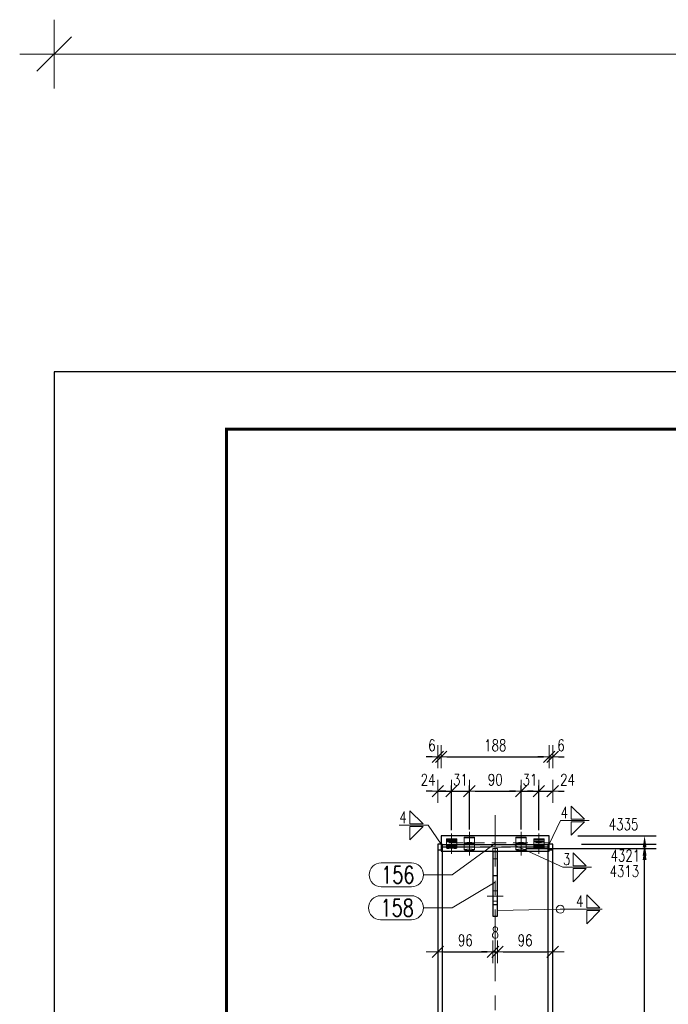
# Model space of a CAD drawing. Header units: millimetres. Extents: x -150 to 456, y 13545 to 14040.
# Tile 4 of 15: x -150 to -37, y 13855 to 14026. Entities that reach past the tile are written whole.
import ezdxf

# ---------------------------------------------------------------- set-up
doc = ezdxf.new("R2010")
doc.units = ezdxf.units.MM
doc.header["$LTSCALE"] = 10
doc.linetypes.add('HIDDEN', pattern=[0.375, 0.25, -0.125])
doc.linetypes.add('MITTE', pattern=[2, 1.25, -0.25, 0.25, -0.25])
doc.layers.get('Defpoints').update_dxf_attribs({"color": 1})
doc.layers.add('_FORMATKA', color=8, linetype='Continuous', plot=False)
for name, color, linetype, lineweight in [('_RAMKA', 7, 'Continuous', 35), ('PS_DIM', 4, 'Continuous', 13), ('PS_Hidden', 2, 'HIDDEN', 9), ('PS_Mid', 5, 'MITTE', 15), ('PS_Pos', 1, 'Continuous', 15), ('PS_Shape', 161, 'Continuous', 30), ('PS_SOLID', 7, 'Continuous', 30), ('PS_Weld', 1, 'Continuous', 9)]:
    doc.layers.add(name, color=color, linetype=linetype, lineweight=lineweight)
doc.styles.add('simplex', font='simplex.shx', dxfattribs={"width": 0.75})
doc.dimstyles.new('1_10_GŁ_DS1-LS10', dxfattribs={"dimtxt": 2, "dimasz": 2, "dimexe": 2, "dimexo": 5, "dimgap": 1, "dimtad": 1, "dimjust": 4, "dimdec": 0, "dimlfac": 10, "dimtxsty": 'simplex', "dimblk1": 'NONE', "dimsah": 1, "dimcen": 2, "dimclrd": 256, "dimclre": 256, "dimclrt": 3, "dimadec": 1, "dimazin": 0, "dimtfac": 1, "dimtdec": 0, "dimtmove": 2, "dimatfit": 3, "dimfxl": 1, "dimarcsym": 0})
doc.dimstyles.new('1_10_PRZ', dxfattribs={"dimtxt": 2, "dimasz": 1, "dimexe": 2, "dimexo": 5, "dimgap": 1, "dimtad": 1, "dimdec": 0, "dimlfac": 10, "dimtxsty": 'simplex', "dimblk": 'dimznak', "dimcen": 2, "dimse1": 1, "dimse2": 1, "dimclrt": 3, "dimadec": 1, "dimazin": 0, "dimtfac": 1, "dimtdec": 0, "dimtix": 1, "dimtmove": 2, "dimatfit": 3, "dimldrblk": 'dim-grot', "dimfxl": 1, "dimarcsym": 0})
doc.dimstyles.new('1_10_SC', dxfattribs={"dimtxt": 2, "dimasz": 1, "dimexe": 1, "dimexo": 1, "dimgap": 1, "dimtad": 1, "dimdec": 0, "dimlfac": 10, "dimtxsty": 'simplex', "dimblk": 'dimznak', "dimcen": 2, "dimclrd": 256, "dimclre": 256, "dimclrt": 3, "dimadec": 1, "dimazin": 0, "dimtfac": 1, "dimtdec": 0, "dimtix": 1, "dimtmove": 2, "dimatfit": 3, "dimldrblk": 'dim-grot', "dimfxl": 1, "dimarcsym": 0})

# ---------------------------------------------------------------- blocks, each defined once
blk = doc.blocks.new('*D28')
at = {"layer": 'Defpoints', "color": 0, "transparency": 16777216}
for p in [(-66.96, 13881.68), (-41.36, 13881.68), (-57.36, 13640.93)]:
    blk.add_point(p, dxfattribs=at)
at = {"layer": 'PS_DIM', "lineweight": -2, "transparency": 16777216}
for p, q in [((-61.96, 13881.68), (-39.36, 13881.68)), ((-41.36, 13640.93), (-41.36, 13879.68)), ((-52.36, 13640.93), (-39.36, 13640.93))]:
    blk.add_line(p, q, dxfattribs=at)
at = {"layer": 'PS_DIM', "transparency": 16777216}
blk.add_solid([(-41.69, 13879.68), (-41.02, 13879.68), (-41.36, 13881.68)], dxfattribs=at)
at = {"layer": 'PS_DIM', "color": 3, "transparency": 16777216, "insert": (-44.88, 13877.71), "char_height": 2, "attachment_point": 5, "rotation": 0.0573, "style": 'simplex'}
blk.add_mtext('4313', dxfattribs=at)
blk = doc.blocks.new('_None')
blk = doc.blocks.new('*D29')
at = {"layer": 'Defpoints', "color": 0, "transparency": 16777216}
for p in [(-57.36, 13882.45), (-41.36, 13882.45), (-57.36, 13640.93)]:
    blk.add_point(p, dxfattribs=at)
at = {"layer": 'PS_DIM', "lineweight": -2, "transparency": 16777216}
for p, q in [((-52.36, 13882.45), (-39.36, 13882.45)), ((-41.36, 13640.93), (-41.36, 13880.45)), ((-52.36, 13640.93), (-39.36, 13640.93))]:
    blk.add_line(p, q, dxfattribs=at)
at = {"layer": 'PS_DIM', "transparency": 16777216}
blk.add_solid([(-41.69, 13880.45), (-41.02, 13880.45), (-41.36, 13882.45)], dxfattribs=at)
at = {"layer": 'PS_DIM', "color": 3, "transparency": 16777216, "insert": (-44.7, 13880.43), "char_height": 2, "attachment_point": 5, "rotation": 0.0573, "style": 'simplex'}
blk.add_mtext('4321', dxfattribs=at)
blk = doc.blocks.new('*D30')
at = {"layer": 'Defpoints', "color": 0, "transparency": 16777216}
for p in [(-57.96, 13883.86), (-41.36, 13883.86), (-57.36, 13640.93)]:
    blk.add_point(p, dxfattribs=at)
at = {"layer": 'PS_DIM', "lineweight": -2, "transparency": 16777216}
for p, q in [((-52.96, 13883.86), (-39.36, 13883.86)), ((-41.36, 13640.93), (-41.36, 13881.86)), ((-52.36, 13640.93), (-39.36, 13640.93))]:
    blk.add_line(p, q, dxfattribs=at)
at = {"layer": 'PS_DIM', "transparency": 16777216}
blk.add_solid([(-41.69, 13881.86), (-41.02, 13881.86), (-41.36, 13883.86)], dxfattribs=at)
at = {"layer": 'PS_DIM', "color": 3, "transparency": 16777216, "insert": (-45.02, 13885.88), "char_height": 2, "attachment_point": 5, "rotation": 0.0573, "style": 'simplex'}
blk.add_mtext('4335', dxfattribs=at)
blk = doc.blocks.new('dimznak')
at = {"color": 0}
for points in [[(0, 2), (0, -2)], [(-2, 0), (2, 0)]]:
    blk.add_lwpolyline(points, dxfattribs=at)
at = {"color": 2}
blk.add_lwpolyline([(1, 1), (-1, -1)], dxfattribs=at)
blk = doc.blocks.new('*D31')
at = {"layer": 'Defpoints', "color": 0, "transparency": 16777216}
for p in [(-67.76, 13869.89), (-77.36, 13866.55), (-67.76, 13863.67)]:
    blk.add_point(p, dxfattribs=at)
at = {"layer": 'PS_DIM', "color": 0, "lineweight": -2, "transparency": 16777216}
blk.add_line((-76.36, 13863.67), (-68.76, 13863.67), dxfattribs=at)
at = {"layer": 'PS_DIM', "color": 0, "lineweight": -2, "transparency": 16777216, "rotation": 180}
blk.add_blockref('dimznak', (-77.36, 13863.67), dxfattribs=at)
at = {"layer": 'PS_DIM', "color": 0, "lineweight": -2, "transparency": 16777216}
blk.add_blockref('dimznak', (-67.76, 13863.67), dxfattribs=at)
at = {"layer": 'PS_DIM', "color": 3, "transparency": 16777216, "insert": (-72.56, 13865.67), "char_height": 2, "attachment_point": 5, "style": 'simplex'}
blk.add_mtext('96', dxfattribs=at)
blk = doc.blocks.new('dim-grot')
blk.add_hatch(color=256).paths.add_polyline_path([(0, 0), (-2, 0.5), (-2, -0.5)])
blk.add_lwpolyline([(0, 0), (-2, 0.5), (-2, -0.5), (0, 0)])
blk = doc.blocks.new('*D32')
at = {"layer": 'Defpoints', "color": 0, "transparency": 16777216}
for p in [(-67.76, 13869.89), (-66.96, 13869.89), (-66.96, 13863.67)]:
    blk.add_point(p, dxfattribs=at)
at = {"layer": 'PS_DIM', "color": 0, "lineweight": -2, "transparency": 16777216}
for p, q in [((-68.76, 13863.67), (-69.76, 13863.67)), ((-67.76, 13863.67), (-66.96, 13863.67)), ((-65.96, 13863.67), (-64.96, 13863.67))]:
    blk.add_line(p, q, dxfattribs=at)
blk.add_blockref('dimznak', (-67.76, 13863.67), dxfattribs=at)
at = {"layer": 'PS_DIM', "color": 0, "lineweight": -2, "transparency": 16777216, "rotation": 180}
blk.add_blockref('dimznak', (-66.96, 13863.67), dxfattribs=at)
at = {"layer": 'PS_DIM', "color": 3, "transparency": 16777216, "insert": (-67.36, 13867.02), "char_height": 2, "attachment_point": 5, "style": 'simplex'}
blk.add_mtext('8', dxfattribs=at)
blk = doc.blocks.new('*D33')
at = {"layer": 'Defpoints', "color": 0, "transparency": 16777216}
for p in [(-66.96, 13869.89), (-57.36, 13864.84), (-57.36, 13863.67)]:
    blk.add_point(p, dxfattribs=at)
at = {"layer": 'PS_DIM', "color": 0, "lineweight": -2, "transparency": 16777216}
blk.add_line((-65.96, 13863.67), (-58.36, 13863.67), dxfattribs=at)
at = {"layer": 'PS_DIM', "color": 0, "lineweight": -2, "transparency": 16777216, "rotation": 180}
blk.add_blockref('dimznak', (-66.96, 13863.67), dxfattribs=at)
at = {"layer": 'PS_DIM', "color": 0, "lineweight": -2, "transparency": 16777216}
blk.add_blockref('dimznak', (-57.36, 13863.67), dxfattribs=at)
at = {"layer": 'PS_DIM', "color": 3, "transparency": 16777216, "insert": (-62.16, 13865.67), "char_height": 2, "attachment_point": 5, "style": 'simplex'}
blk.add_mtext('96', dxfattribs=at)
blk = doc.blocks.new('*D54')
at = {"layer": 'Defpoints', "color": 0, "transparency": 16777216}
for p in [(-74.96, 13891.65), (-74.96, 13883.86), (-77.36, 13882.45)]:
    blk.add_point(p, dxfattribs=at)
at = {"layer": 'PS_DIM', "color": 0, "lineweight": -2, "transparency": 16777216}
for p, q in [((-78.36, 13891.65), (-79.36, 13891.65)), ((-77.36, 13891.65), (-74.96, 13891.65)), ((-73.96, 13891.65), (-72.96, 13891.65))]:
    blk.add_line(p, q, dxfattribs=at)
blk.add_blockref('dimznak', (-77.36, 13891.65), dxfattribs=at)
at = {"layer": 'PS_DIM', "color": 0, "lineweight": -2, "transparency": 16777216, "rotation": 180}
blk.add_blockref('dimznak', (-74.96, 13891.65), dxfattribs=at)
at = {"layer": 'PS_DIM', "color": 3, "transparency": 16777216, "insert": (-79.04, 13893.65), "char_height": 2, "attachment_point": 5, "style": 'simplex'}
blk.add_mtext('24', dxfattribs=at)
blk = doc.blocks.new('*D55')
at = {"layer": 'Defpoints', "color": 0, "transparency": 16777216}
for p in [(-71.86, 13891.65), (-74.96, 13883.86), (-71.86, 13883.96)]:
    blk.add_point(p, dxfattribs=at)
at = {"layer": 'PS_DIM', "lineweight": -2, "transparency": 16777216}
for p, q in [((-74.96, 13884.86), (-74.96, 13892.65)), ((-71.86, 13884.96), (-71.86, 13892.65)), ((-75.96, 13891.65), (-76.96, 13891.65)), ((-74.96, 13891.65), (-71.86, 13891.65)), ((-70.86, 13891.65), (-69.86, 13891.65))]:
    blk.add_line(p, q, dxfattribs=at)
blk.add_blockref('dimznak', (-74.96, 13891.65), dxfattribs=at)
at = {"layer": 'PS_DIM', "lineweight": -2, "transparency": 16777216, "rotation": 180}
blk.add_blockref('dimznak', (-71.86, 13891.65), dxfattribs=at)
at = {"layer": 'PS_DIM', "color": 3, "transparency": 16777216, "insert": (-73.41, 13893.65), "char_height": 2, "attachment_point": 5, "style": 'simplex'}
blk.add_mtext('31', dxfattribs=at)
blk = doc.blocks.new('*D56')
at = {"layer": 'Defpoints', "color": 0, "transparency": 16777216}
for p in [(-62.86, 13891.65), (-71.86, 13883.96), (-62.86, 13883.96)]:
    blk.add_point(p, dxfattribs=at)
at = {"layer": 'PS_DIM', "lineweight": -2, "transparency": 16777216}
for p, q in [((-71.86, 13884.96), (-71.86, 13892.65)), ((-62.86, 13884.96), (-62.86, 13892.65)), ((-70.86, 13891.65), (-63.86, 13891.65))]:
    blk.add_line(p, q, dxfattribs=at)
at = {"layer": 'PS_DIM', "lineweight": -2, "transparency": 16777216, "rotation": 180}
blk.add_blockref('dimznak', (-71.86, 13891.65), dxfattribs=at)
at = {"layer": 'PS_DIM', "lineweight": -2, "transparency": 16777216}
blk.add_blockref('dimznak', (-62.86, 13891.65), dxfattribs=at)
at = {"layer": 'PS_DIM', "color": 3, "transparency": 16777216, "insert": (-67.36, 13893.65), "char_height": 2, "attachment_point": 5, "style": 'simplex'}
blk.add_mtext('90', dxfattribs=at)
blk = doc.blocks.new('*D57')
at = {"layer": 'Defpoints', "color": 0, "transparency": 16777216}
for p in [(-59.76, 13891.65), (-62.86, 13883.96), (-59.76, 13883.86)]:
    blk.add_point(p, dxfattribs=at)
at = {"layer": 'PS_DIM', "lineweight": -2, "transparency": 16777216}
for p, q in [((-62.86, 13884.96), (-62.86, 13892.65)), ((-59.76, 13884.86), (-59.76, 13892.65)), ((-63.86, 13891.65), (-64.86, 13891.65)), ((-62.86, 13891.65), (-59.76, 13891.65)), ((-58.76, 13891.65), (-57.76, 13891.65))]:
    blk.add_line(p, q, dxfattribs=at)
blk.add_blockref('dimznak', (-62.86, 13891.65), dxfattribs=at)
at = {"layer": 'PS_DIM', "lineweight": -2, "transparency": 16777216, "rotation": 180}
blk.add_blockref('dimznak', (-59.76, 13891.65), dxfattribs=at)
at = {"layer": 'PS_DIM', "color": 3, "transparency": 16777216, "insert": (-61.31, 13893.65), "char_height": 2, "attachment_point": 5, "style": 'simplex'}
blk.add_mtext('31', dxfattribs=at)
blk = doc.blocks.new('*D58')
at = {"layer": 'Defpoints', "color": 0, "transparency": 16777216}
for p in [(-57.36, 13891.65), (-59.76, 13883.86), (-57.36, 13882.45)]:
    blk.add_point(p, dxfattribs=at)
at = {"layer": 'PS_DIM', "color": 0, "lineweight": -2, "transparency": 16777216}
for p, q in [((-60.76, 13891.65), (-61.76, 13891.65)), ((-59.76, 13891.65), (-57.36, 13891.65)), ((-56.36, 13891.65), (-55.36, 13891.65))]:
    blk.add_line(p, q, dxfattribs=at)
blk.add_blockref('dimznak', (-59.76, 13891.65), dxfattribs=at)
at = {"layer": 'PS_DIM', "color": 0, "lineweight": -2, "transparency": 16777216, "rotation": 180}
blk.add_blockref('dimznak', (-57.36, 13891.65), dxfattribs=at)
at = {"layer": 'PS_DIM', "color": 3, "transparency": 16777216, "insert": (-54.77, 13893.65), "char_height": 2, "attachment_point": 5, "style": 'simplex'}
blk.add_mtext('24', dxfattribs=at)
blk = doc.blocks.new('*D59')
at = {"layer": 'Defpoints', "color": 0, "transparency": 16777216}
for p in [(-76.76, 13897.65), (-77.36, 13882.45), (-76.76, 13883.65)]:
    blk.add_point(p, dxfattribs=at)
at = {"layer": 'PS_DIM', "color": 0, "lineweight": -2, "transparency": 16777216}
for p, q in [((-78.36, 13897.65), (-79.36, 13897.65)), ((-77.36, 13897.65), (-76.76, 13897.65)), ((-75.76, 13897.65), (-74.76, 13897.65))]:
    blk.add_line(p, q, dxfattribs=at)
blk.add_blockref('dimznak', (-77.36, 13897.65), dxfattribs=at)
at = {"layer": 'PS_DIM', "color": 0, "lineweight": -2, "transparency": 16777216, "rotation": 180}
blk.add_blockref('dimznak', (-76.76, 13897.65), dxfattribs=at)
at = {"layer": 'PS_DIM', "color": 3, "transparency": 16777216, "insert": (-78.39, 13899.65), "char_height": 2, "attachment_point": 5, "style": 'simplex'}
blk.add_mtext('6', dxfattribs=at)
blk = doc.blocks.new('*D60')
at = {"layer": 'Defpoints', "color": 0, "transparency": 16777216}
for p in [(-57.96, 13897.65), (-76.76, 13883.65), (-57.96, 13883.65)]:
    blk.add_point(p, dxfattribs=at)
at = {"layer": 'PS_DIM', "color": 0, "lineweight": -2, "transparency": 16777216}
blk.add_line((-75.76, 13897.65), (-58.96, 13897.65), dxfattribs=at)
at = {"layer": 'PS_DIM', "color": 0, "lineweight": -2, "transparency": 16777216, "rotation": 180}
blk.add_blockref('dimznak', (-76.76, 13897.65), dxfattribs=at)
at = {"layer": 'PS_DIM', "color": 0, "lineweight": -2, "transparency": 16777216}
blk.add_blockref('dimznak', (-57.96, 13897.65), dxfattribs=at)
at = {"layer": 'PS_DIM', "color": 3, "transparency": 16777216, "insert": (-67.36, 13899.65), "char_height": 2, "attachment_point": 5, "style": 'simplex'}
blk.add_mtext('188', dxfattribs=at)
blk = doc.blocks.new('*D61')
at = {"layer": 'Defpoints', "color": 0, "transparency": 16777216}
for p in [(-57.36, 13897.65), (-57.96, 13883.65), (-57.36, 13882.45)]:
    blk.add_point(p, dxfattribs=at)
at = {"layer": 'PS_DIM', "color": 0, "lineweight": -2, "transparency": 16777216}
for p, q in [((-58.96, 13897.65), (-59.96, 13897.65)), ((-57.96, 13897.65), (-57.36, 13897.65)), ((-56.36, 13897.65), (-55.36, 13897.65))]:
    blk.add_line(p, q, dxfattribs=at)
blk.add_blockref('dimznak', (-57.96, 13897.65), dxfattribs=at)
at = {"layer": 'PS_DIM', "color": 0, "lineweight": -2, "transparency": 16777216, "rotation": 180}
blk.add_blockref('dimznak', (-57.36, 13897.65), dxfattribs=at)
at = {"layer": 'PS_DIM', "color": 3, "transparency": 16777216, "insert": (-55.91, 13899.65), "char_height": 2, "attachment_point": 5, "style": 'simplex'}
blk.add_mtext('6', dxfattribs=at)
blk = doc.blocks.new('*D127')
at = {"color": 252, "lineweight": -2, "transparency": 16777216}
blk.add_line((-591, 475.33), (-3, 475.33), dxfattribs=at)
at = {"layer": 'Defpoints', "color": 0, "transparency": 16777216}
for p in [(0, 475.33), (-594, 420), (0, 420)]:
    blk.add_point(p, dxfattribs=at)
at = {"color": 252, "lineweight": -2, "transparency": 16777216, "xscale": 3, "yscale": 3, "zscale": 3, "rotation": 180}
blk.add_blockref('dimznak', (-594, 475.33), dxfattribs=at)
at = {"color": 252, "lineweight": -2, "transparency": 16777216, "xscale": 3, "yscale": 3, "zscale": 3}
blk.add_blockref('dimznak', (0, 475.33), dxfattribs=at)
at = {"color": 252, "transparency": 16777216, "insert": (-297, 485.83), "char_height": 15, "attachment_point": 5, "style": 'simplex'}
blk.add_mtext('594', dxfattribs=at)
blk = doc.blocks.new('*X165')
at = {"layer": 'PS_Hidden', "color": 2, "linetype": 'HIDDEN'}
for p, q in [((-77.36, 13881.39), (-77.36, 13882.45)), ((-57.96, 13882.66), (-76.76, 13882.66)), ((-76.51, 13882.45), (-76.76, 13882.45)), ((-76.51, 13881.95), (-76.51, 13882.45)), ((-75.86, 13883.29), (-75.86, 13882.93)), ((-75.86, 13882.93), (-75.86, 13881.74)), ((-75.86, 13882.1), (-75.74, 13882.15)), ((-75.74, 13882.05), (-75.86, 13882.1)), ((-75.74, 13882.15), (-75.41, 13882.18)), ((-75.41, 13882.18), (-74.96, 13882.2)), ((-74.96, 13882.2), (-74.51, 13882.18)), ((-74.51, 13882.18), (-74.18, 13882.15)), ((-74.18, 13882.15), (-74.06, 13882.1)), ((-74.06, 13882.1), (-74.18, 13882.05)), ((-74.06, 13882.93), (-74.06, 13883.29)), ((-74.06, 13881.74), (-74.06, 13882.93)), ((-72.76, 13883.59), (-72.76, 13882.64)), ((-72.76, 13882.64), (-72.76, 13881.44)), ((-72.76, 13882.4), (-72.64, 13882.45)), ((-72.64, 13882.35), (-72.76, 13882.4)), ((-72.64, 13882.45), (-72.31, 13882.48)), ((-72.31, 13882.32), (-72.64, 13882.35)), ((-72.31, 13882.48), (-71.86, 13882.49)), ((-71.86, 13882.3), (-72.31, 13882.32)), ((-71.86, 13882.49), (-71.41, 13882.48)), ((-71.41, 13882.32), (-71.86, 13882.3)), ((-71.41, 13882.48), (-71.08, 13882.45)), ((-71.08, 13882.35), (-71.41, 13882.32)), ((-71.08, 13882.45), (-70.96, 13882.4)), ((-70.96, 13882.4), (-71.08, 13882.35)), ((-70.96, 13882.64), (-70.96, 13883.59)), ((-70.96, 13881.44), (-70.96, 13882.64)), ((-63.76, 13883.59), (-63.76, 13882.64)), ((-63.76, 13882.64), (-63.76, 13881.44)), ((-63.76, 13882.4), (-63.64, 13882.45)), ((-63.64, 13882.35), (-63.76, 13882.4)), ((-63.64, 13882.45), (-63.31, 13882.48)), ((-63.31, 13882.32), (-63.64, 13882.35)), ((-63.31, 13882.48), (-62.86, 13882.49)), ((-62.86, 13882.3), (-63.31, 13882.32)), ((-62.86, 13882.49), (-62.41, 13882.48)), ((-62.41, 13882.32), (-62.86, 13882.3)), ((-62.41, 13882.48), (-62.08, 13882.45)), ((-62.08, 13882.35), (-62.41, 13882.32)), ((-62.08, 13882.45), (-61.96, 13882.4)), ((-61.96, 13882.4), (-62.08, 13882.35)), ((-61.96, 13882.64), (-61.96, 13883.59)), ((-61.96, 13881.44), (-61.96, 13882.64)), ((-60.66, 13883.29), (-60.66, 13882.93)), ((-60.66, 13882.93), (-60.66, 13881.74)), ((-60.66, 13882.1), (-60.54, 13882.15)), ((-60.54, 13882.05), (-60.66, 13882.1)), ((-60.54, 13882.15), (-60.21, 13882.18)), ((-60.21, 13882.18), (-59.76, 13882.2)), ((-59.76, 13882.2), (-59.31, 13882.18)), ((-59.31, 13882.18), (-58.98, 13882.15)), ((-58.98, 13882.15), (-58.86, 13882.1)), ((-58.86, 13882.1), (-58.98, 13882.05)), ((-58.86, 13882.93), (-58.86, 13883.29)), ((-58.86, 13881.74), (-58.86, 13882.93)), ((-57.96, 13882.45), (-58.21, 13882.45)), ((-58.21, 13882.45), (-58.21, 13881.95)), ((-76.51, 13881.39), (-76.76, 13881.39)), ((-76.51, 13881.89), (-76.51, 13881.95)), ((-75.86, 13881.95), (-76.51, 13881.95)), ((-76.51, 13881.39), (-76.51, 13881.89)), ((-76.51, 13881.89), (-75.86, 13881.89)), ((-76.51, 13881.18), (-76.51, 13881.39)), ((-74.06, 13881.95), (-75.86, 13881.95)), ((-75.86, 13881.89), (-74.06, 13881.89)), ((-75.86, 13881.74), (-75.74, 13881.79)), ((-75.86, 13881.74), (-75.74, 13881.69)), ((-75.41, 13882.02), (-75.74, 13882.05)), ((-75.74, 13881.79), (-75.41, 13881.82)), ((-75.74, 13881.69), (-75.41, 13881.66)), ((-74.96, 13882.01), (-75.41, 13882.02)), ((-75.41, 13881.82), (-74.96, 13881.84)), ((-75.41, 13881.66), (-74.96, 13881.64)), ((-74.51, 13882.02), (-74.96, 13882.01)), ((-74.96, 13881.84), (-74.51, 13881.82)), ((-74.96, 13881.64), (-74.51, 13881.66)), ((-74.18, 13882.05), (-74.51, 13882.02)), ((-74.51, 13881.82), (-74.18, 13881.79)), ((-74.51, 13881.66), (-74.18, 13881.69)), ((-74.18, 13881.79), (-74.06, 13881.74)), ((-74.18, 13881.69), (-74.06, 13881.74)), ((-72.76, 13881.95), (-74.06, 13881.95)), ((-74.06, 13881.89), (-72.76, 13881.89)), ((-70.96, 13881.95), (-72.76, 13881.95)), ((-72.76, 13881.89), (-70.96, 13881.89)), ((-72.76, 13881.44), (-72.64, 13881.49)), ((-72.64, 13881.4), (-72.76, 13881.44)), ((-72.64, 13881.49), (-72.31, 13881.53)), ((-72.31, 13881.36), (-72.64, 13881.4)), ((-72.31, 13881.53), (-71.86, 13881.54)), ((-71.86, 13881.35), (-72.31, 13881.36)), ((-71.86, 13881.54), (-71.41, 13881.53)), ((-71.41, 13881.36), (-71.86, 13881.35)), ((-71.41, 13881.53), (-71.08, 13881.49)), ((-71.08, 13881.4), (-71.41, 13881.36)), ((-71.08, 13881.49), (-70.96, 13881.44)), ((-70.96, 13881.44), (-71.08, 13881.4)), ((-63.76, 13881.95), (-70.96, 13881.95)), ((-70.96, 13881.89), (-63.76, 13881.89)), ((-66.96, 13881.68), (-67.76, 13881.68)), ((-67.76, 13881.68), (-67.76, 13881.18)), ((-66.96, 13881.18), (-66.96, 13881.68)), ((-61.96, 13881.95), (-63.76, 13881.95)), ((-63.76, 13881.89), (-61.96, 13881.89)), ((-63.76, 13881.44), (-63.64, 13881.49)), ((-63.64, 13881.4), (-63.76, 13881.44)), ((-63.64, 13881.49), (-63.31, 13881.53)), ((-63.31, 13881.36), (-63.64, 13881.4)), ((-63.31, 13881.53), (-62.86, 13881.54)), ((-62.86, 13881.35), (-63.31, 13881.36)), ((-62.86, 13881.54), (-62.41, 13881.53)), ((-62.41, 13881.36), (-62.86, 13881.35)), ((-62.41, 13881.53), (-62.08, 13881.49)), ((-62.08, 13881.4), (-62.41, 13881.36)), ((-62.08, 13881.49), (-61.96, 13881.44)), ((-61.96, 13881.44), (-62.08, 13881.4)), ((-60.66, 13881.95), (-61.96, 13881.95)), ((-61.96, 13881.89), (-60.66, 13881.89)), ((-58.86, 13881.95), (-60.66, 13881.95)), ((-60.66, 13881.89), (-58.86, 13881.89)), ((-60.66, 13881.74), (-60.54, 13881.79)), ((-60.54, 13881.69), (-60.66, 13881.74)), ((-60.21, 13882.02), (-60.54, 13882.05)), ((-60.54, 13881.79), (-60.21, 13881.82)), ((-60.21, 13881.66), (-60.54, 13881.69)), ((-59.76, 13882.01), (-60.21, 13882.02)), ((-60.21, 13881.82), (-59.76, 13881.84)), ((-59.76, 13881.64), (-60.21, 13881.66)), ((-59.31, 13882.02), (-59.76, 13882.01)), ((-59.76, 13881.84), (-59.31, 13881.82)), ((-59.31, 13881.66), (-59.76, 13881.64)), ((-58.98, 13882.05), (-59.31, 13882.02)), ((-59.31, 13881.82), (-58.98, 13881.79)), ((-58.98, 13881.69), (-59.31, 13881.66)), ((-58.98, 13881.79), (-58.86, 13881.74)), ((-58.86, 13881.74), (-58.98, 13881.69)), ((-58.21, 13881.95), (-58.86, 13881.95)), ((-58.86, 13881.89), (-58.21, 13881.89)), ((-58.21, 13881.89), (-58.21, 13881.95)), ((-58.21, 13881.89), (-58.21, 13881.39)), ((-57.96, 13881.39), (-58.21, 13881.39)), ((-58.21, 13881.39), (-58.21, 13881.18)), ((-66.96, 13879.89), (-67.76, 13879.89)), ((-66.96, 13874.29), (-67.76, 13874.29)), ((-67.76, 13872.49), (-66.96, 13872.49))]:
    blk.add_line(p, q, dxfattribs=at)
at = {"layer": 'PS_Mid', "color": 5, "linetype": 'MITTE'}
for p, q in [((-67.36, 13818.53), (-67.36, 13887.45)), ((-74.96, 13884.29), (-74.96, 13881.1)), ((-74.96, 13883.93), (-74.96, 13880.74)), ((-71.86, 13884.59), (-71.86, 13881.4)), ((-62.86, 13884.59), (-62.86, 13881.4)), ((-59.76, 13884.29), (-59.76, 13881.1)), ((-59.76, 13883.93), (-59.76, 13880.74)), ((-71.86, 13883.64), (-71.86, 13880.44)), ((-62.86, 13883.64), (-62.86, 13880.44)), ((-65.96, 13873.39), (-68.76, 13873.39))]:
    blk.add_line(p, q, dxfattribs=at)
at = {"layer": 'PS_SOLID', "color": 7, "linetype": 'Continuous'}
for p, q in [((-57.96, 13883.86), (-76.76, 13883.86)), ((-76.76, 13883.86), (-76.76, 13882.37)), ((-57.96, 13883.59), (-57.96, 13883.86)), ((-76.76, 13882.45), (-77.36, 13882.45)), ((-77.36, 13882.45), (-77.36, 13881.39)), ((-76.76, 13882.37), (-76.76, 13881.18)), ((-76.76, 13882.37), (-57.96, 13882.37)), ((-75.86, 13883.29), (-75.74, 13883.34)), ((-75.74, 13883.25), (-75.86, 13883.29)), ((-75.74, 13882.98), (-75.86, 13882.93)), ((-75.86, 13882.93), (-75.74, 13882.89)), ((-75.74, 13883.34), (-75.41, 13883.38)), ((-75.41, 13883.21), (-75.74, 13883.25)), ((-75.41, 13883.02), (-75.74, 13882.98)), ((-75.74, 13882.89), (-75.41, 13882.85)), ((-75.41, 13883.38), (-74.96, 13883.39)), ((-74.96, 13883.2), (-75.41, 13883.21)), ((-74.96, 13883.03), (-75.41, 13883.02)), ((-75.41, 13882.85), (-74.96, 13882.84)), ((-74.96, 13883.39), (-74.51, 13883.38)), ((-74.51, 13883.21), (-74.96, 13883.2)), ((-74.51, 13883.02), (-74.96, 13883.03)), ((-74.96, 13882.84), (-74.51, 13882.85)), ((-74.51, 13883.38), (-74.18, 13883.34)), ((-74.18, 13883.25), (-74.51, 13883.21)), ((-74.18, 13882.98), (-74.51, 13883.02)), ((-74.51, 13882.85), (-74.18, 13882.89)), ((-74.18, 13883.34), (-74.06, 13883.29)), ((-74.06, 13883.29), (-74.18, 13883.25)), ((-74.06, 13882.93), (-74.18, 13882.98)), ((-74.18, 13882.89), (-74.06, 13882.93)), ((-72.76, 13883.59), (-72.64, 13883.64)), ((-72.64, 13883.54), (-72.76, 13883.59)), ((-72.76, 13882.64), (-72.64, 13882.68)), ((-72.64, 13882.59), (-72.76, 13882.64)), ((-72.64, 13883.64), (-72.31, 13883.67)), ((-72.31, 13883.51), (-72.64, 13883.54)), ((-72.64, 13882.68), (-72.31, 13882.72)), ((-72.31, 13882.55), (-72.64, 13882.59)), ((-72.31, 13883.67), (-71.86, 13883.69)), ((-71.86, 13883.5), (-72.31, 13883.51)), ((-72.31, 13882.72), (-71.86, 13882.73)), ((-71.86, 13882.54), (-72.31, 13882.55)), ((-71.86, 13883.69), (-71.41, 13883.67)), ((-71.41, 13883.51), (-71.86, 13883.5)), ((-71.86, 13882.73), (-71.41, 13882.72)), ((-71.41, 13882.55), (-71.86, 13882.54)), ((-71.41, 13883.67), (-71.08, 13883.64)), ((-71.08, 13883.54), (-71.41, 13883.51)), ((-71.41, 13882.72), (-71.08, 13882.68)), ((-71.08, 13882.59), (-71.41, 13882.55)), ((-71.08, 13883.64), (-70.96, 13883.59)), ((-70.96, 13883.59), (-71.08, 13883.54)), ((-71.08, 13882.68), (-70.96, 13882.64)), ((-70.96, 13882.64), (-71.08, 13882.59)), ((-63.76, 13883.59), (-63.64, 13883.64)), ((-63.64, 13883.54), (-63.76, 13883.59)), ((-63.76, 13882.64), (-63.64, 13882.68)), ((-63.64, 13882.59), (-63.76, 13882.64)), ((-63.64, 13883.64), (-63.31, 13883.67)), ((-63.31, 13883.51), (-63.64, 13883.54)), ((-63.64, 13882.68), (-63.31, 13882.72)), ((-63.31, 13882.55), (-63.64, 13882.59)), ((-63.31, 13883.67), (-62.86, 13883.69)), ((-62.86, 13883.5), (-63.31, 13883.51)), ((-63.31, 13882.72), (-62.86, 13882.73)), ((-62.86, 13882.54), (-63.31, 13882.55)), ((-62.86, 13883.69), (-62.41, 13883.67)), ((-62.41, 13883.51), (-62.86, 13883.5)), ((-62.86, 13882.73), (-62.41, 13882.72)), ((-62.41, 13882.55), (-62.86, 13882.54)), ((-62.41, 13883.67), (-62.08, 13883.64)), ((-62.08, 13883.54), (-62.41, 13883.51)), ((-62.41, 13882.72), (-62.08, 13882.68)), ((-62.08, 13882.59), (-62.41, 13882.55)), ((-62.08, 13883.64), (-61.96, 13883.59)), ((-61.96, 13883.59), (-62.08, 13883.54)), ((-62.08, 13882.68), (-61.96, 13882.64)), ((-61.96, 13882.64), (-62.08, 13882.59)), ((-60.66, 13883.29), (-60.54, 13883.34)), ((-60.54, 13883.25), (-60.66, 13883.29)), ((-60.66, 13882.93), (-60.54, 13882.98)), ((-60.54, 13882.89), (-60.66, 13882.93)), ((-60.54, 13883.34), (-60.21, 13883.38)), ((-60.21, 13883.21), (-60.54, 13883.25)), ((-60.54, 13882.98), (-60.21, 13883.02)), ((-60.21, 13882.85), (-60.54, 13882.89)), ((-60.21, 13883.38), (-59.76, 13883.39)), ((-59.76, 13883.2), (-60.21, 13883.21)), ((-60.21, 13883.02), (-59.76, 13883.03)), ((-59.76, 13882.84), (-60.21, 13882.85)), ((-59.76, 13883.39), (-59.31, 13883.38)), ((-59.31, 13883.21), (-59.76, 13883.2)), ((-59.76, 13883.03), (-59.31, 13883.02)), ((-59.31, 13882.85), (-59.76, 13882.84)), ((-59.31, 13883.38), (-58.98, 13883.34)), ((-58.98, 13883.25), (-59.31, 13883.21)), ((-59.31, 13883.02), (-58.98, 13882.98)), ((-58.98, 13882.89), (-59.31, 13882.85)), ((-58.98, 13883.34), (-58.86, 13883.29)), ((-58.86, 13883.29), (-58.98, 13883.25)), ((-58.98, 13882.98), (-58.86, 13882.93)), ((-58.86, 13882.93), (-58.98, 13882.89)), ((-57.96, 13883.29), (-57.96, 13883.59)), ((-57.96, 13882.93), (-57.96, 13883.29)), ((-57.96, 13882.64), (-57.96, 13882.93)), ((-57.96, 13882.37), (-57.96, 13882.64)), ((-57.36, 13882.45), (-57.96, 13882.45)), ((-57.96, 13881.18), (-57.96, 13882.37)), ((-57.36, 13881.39), (-57.36, 13882.45)), ((-76.76, 13881.39), (-77.36, 13881.39)), ((-77.36, 13881.39), (-77.36, 13818.53)), ((-76.76, 13881.18), (-74.96, 13881.18)), ((-76.51, 13818.53), (-76.51, 13881.18)), ((-74.96, 13881.18), (-71.86, 13881.18)), ((-71.86, 13881.18), (-67.76, 13881.18)), ((-67.76, 13881.18), (-66.96, 13881.18)), ((-67.76, 13881.18), (-67.76, 13881.14)), ((-67.76, 13881.14), (-67.76, 13881.13)), ((-67.76, 13881.13), (-66.96, 13881.13)), ((-67.76, 13881.13), (-67.76, 13876.89)), ((-66.96, 13881.18), (-62.86, 13881.18)), ((-66.96, 13881.13), (-66.96, 13881.18)), ((-66.96, 13876.89), (-66.96, 13881.13)), ((-62.86, 13881.18), (-59.76, 13881.18)), ((-59.76, 13881.18), (-57.96, 13881.18)), ((-58.21, 13881.18), (-58.21, 13818.53)), ((-57.36, 13881.39), (-57.96, 13881.39)), ((-57.36, 13818.53), (-57.36, 13881.39)), ((-66.96, 13876.89), (-67.76, 13876.89)), ((-67.76, 13876.89), (-67.76, 13871.89)), ((-66.96, 13873.39), (-66.96, 13876.89)), ((-67.76, 13871.89), (-67.76, 13869.89)), ((-67.76, 13871.89), (-66.96, 13871.89)), ((-66.96, 13871.89), (-66.96, 13873.39)), ((-66.96, 13869.89), (-66.96, 13871.89)), ((-67.76, 13869.89), (-66.96, 13869.89))]:
    blk.add_line(p, q, dxfattribs=at)
blk = doc.blocks.new('*X182')
at = {"color": 1}
for p, q in [((-67.36, 13875.79), (-74.86, 13871.34)), ((-87.32, 13873.44), (-81.96, 13873.44)), ((-79.86, 13871.34), (-74.86, 13871.34)), ((-87.32, 13869.24), (-81.96, 13869.24))]:
    blk.add_line(p, q, dxfattribs=at)
for centre, start, end in [((-87.32, 13871.34), 90, 270), ((-81.96, 13871.34), 270, 90)]:
    blk.add_arc(centre, 2.1, start, end, dxfattribs=at)
at = {"color": 2, "style": 'simplex', "width": 0.75}
blk.add_text('158', height=3, dxfattribs=at).set_placement((-87.32, 13869.84))
blk = doc.blocks.new('*X183')
at = {"color": 1}
for p, q in [((-67.36, 13882.52), (-74.86, 13877.08)), ((-87.21, 13879.18), (-81.96, 13879.18)), ((-79.86, 13877.08), (-74.86, 13877.08)), ((-87.21, 13874.98), (-81.96, 13874.98))]:
    blk.add_line(p, q, dxfattribs=at)
for centre, start, end in [((-87.21, 13877.08), 90, 270), ((-81.96, 13877.08), 270, 90)]:
    blk.add_arc(centre, 2.1, start, end, dxfattribs=at)
at = {"color": 2, "style": 'simplex', "width": 0.75}
blk.add_text('156', height=3, dxfattribs=at).set_placement((-87.21, 13875.58))
blk = doc.blocks.new('*X263')
at = {"color": 3}
for p, q in [((-49.14, 13871.32), (-51.44, 13873.62)), ((-51.44, 13873.62), (-51.44, 13871.32)), ((-51.44, 13871.32), (-49.14, 13871.32)), ((-51.44, 13870.86), (-49.14, 13870.86)), ((-49.14, 13870.86), (-51.44, 13868.56)), ((-51.44, 13868.56), (-51.44, 13870.86))]:
    blk.add_line(p, q, dxfattribs=at)
at = {"color": 9}
for p, q in [((-66.96, 13870.89), (-56.04, 13871.09)), ((-56.04, 13871.09), (-48.76, 13871.09))]:
    blk.add_line(p, q, dxfattribs=at)
blk.add_circle((-56.04, 13871.09), 0.69, dxfattribs=at)
at = {"color": 2, "style": 'simplex', "width": 0.75}
blk.add_text('4', height=2, dxfattribs=at).set_placement((-53.28, 13871.49))
blk = doc.blocks.new('*X289')
at = {"color": 3}
for p, q in [((-51.84, 13886.77), (-54.14, 13889.07)), ((-54.14, 13889.07), (-54.14, 13886.77)), ((-54.14, 13886.77), (-51.84, 13886.77)), ((-54.14, 13886.31), (-51.84, 13886.31)), ((-51.84, 13886.31), (-54.14, 13884.01)), ((-54.14, 13884.01), (-54.14, 13886.31))]:
    blk.add_line(p, q, dxfattribs=at)
at = {"color": 9}
for p, q in [((-57.96, 13882.45), (-55.98, 13886.54)), ((-55.98, 13886.54), (-50.98, 13886.54))]:
    blk.add_line(p, q, dxfattribs=at)
at = {"color": 2, "style": 'simplex', "width": 0.75}
blk.add_text('4', height=2, dxfattribs=at).set_placement((-55.98, 13886.94))
blk = doc.blocks.new('*X290')
at = {"color": 3}
for p, q in [((-79.92, 13885.94), (-82.22, 13888.24)), ((-82.22, 13888.24), (-82.22, 13885.94)), ((-82.22, 13885.94), (-79.92, 13885.94)), ((-82.22, 13885.48), (-79.92, 13885.48)), ((-79.92, 13885.48), (-82.22, 13883.18)), ((-82.22, 13883.18), (-82.22, 13885.48))]:
    blk.add_line(p, q, dxfattribs=at)
at = {"color": 9}
for p in [(-84.06, 13885.71), (-76.76, 13882.45)]:
    blk.add_line(p, (-79.06, 13885.71), dxfattribs=at)
at = {"color": 2, "style": 'simplex', "width": 0.75}
blk.add_text('4', height=2, dxfattribs=at).set_placement((-84.06, 13886.11))
blk = doc.blocks.new('*X291')
at = {"color": 9}
for p, q in [((-64.37, 13882.42), (-55.58, 13878.4)), ((-55.58, 13878.4), (-50.58, 13878.4))]:
    blk.add_line(p, q, dxfattribs=at)
at = {"color": 3}
for p, q in [((-51.52, 13878.63), (-53.82, 13880.93)), ((-53.82, 13880.93), (-53.82, 13878.63)), ((-53.82, 13878.63), (-51.52, 13878.63)), ((-53.82, 13878.17), (-51.52, 13878.17)), ((-51.52, 13878.17), (-53.82, 13875.87)), ((-53.82, 13875.87), (-53.82, 13878.17))]:
    blk.add_line(p, q, dxfattribs=at)
at = {"color": 2, "style": 'simplex', "width": 0.75}
blk.add_text('3', height=2, dxfattribs=at).set_placement((-55.58, 13878.8))
blk = doc.blocks.new('*U122')
at = {"layer": '_FORMATKA', "lineweight": -3}
blk.add_lwpolyline([(-594, 0), (0, 0), (0, 420), (-594, 420)], close=True, dxfattribs=at)
at = {"layer": '_RAMKA', "lineweight": -3, "const_width": 0.5}
blk.add_lwpolyline([(-564, 10), (-10, 10), (-10, 410), (-564, 410)], close=True, dxfattribs=at)
dim = blk.add_linear_dim(base=(0, 475.33), p1=(-594, 420), p2=(0, 420), dimstyle='1_10_PRZ', override={"dimscale": 3, "dimtxt": 5, "dimlfac": 1, "dimclrd": 252, "dimclrt": 252})
dim.commit()
dim.dimension.update_dxf_attribs({"geometry": '*D127', "text_midpoint": (-297, 485.83)})

msp = doc.modelspace()

# ---------------------------------------------------------------- block references
at = {"layer": 'PS_DIM'}
msp.add_blockref('*U122', (449.86, 13544.75), dxfattribs=at)
at = {"layer": 'PS_Pos'}
for name in ['*X183', '*X182']:
    msp.add_blockref(name, (0, 0), dxfattribs=at)
at = {"layer": 'PS_Shape', "color": 66}
msp.add_blockref('*X165', (0, 0), dxfattribs=at)
at = {"layer": 'PS_Weld'}
for name in ['*X289', '*X290', '*X291', '*X263']:
    msp.add_blockref(name, (0, 0), dxfattribs=at)

# ---------------------------------------------------------------- dimensions: what is measured, and where the dimension line sits
at = {"layer": 'PS_DIM'}
for base, p1, p2, picture, middle in [((-76.76, 13897.65), (-77.36, 13882.45), (-76.76, 13883.65), '*D59', (-78.39, 13899.65)), ((-57.36, 13897.65), (-57.96, 13883.65), (-57.36, 13882.45), '*D61', (-55.91, 13899.65)), ((-74.96, 13891.65), (-77.36, 13882.45), (-74.96, 13883.86), '*D54', (-79.04, 13893.65)), ((-57.36, 13891.65), (-59.76, 13883.86), (-57.36, 13882.45), '*D58', (-54.77, 13893.65)), ((-66.96, 13863.67), (-67.76, 13869.89), (-66.96, 13869.89), '*D32', (-67.36, 13867.02))]:
    dim = msp.add_linear_dim(base=base, p1=p1, p2=p2, dimstyle='1_10_PRZ', dxfattribs=at)
    dim.commit()
    dim.dimension.update_dxf_attribs({"geometry": picture, "text_midpoint": middle, "dimtype": 128})
for base, p1, p2, dimstyle, picture, middle in [((-57.96, 13897.65), (-76.76, 13883.65), (-57.96, 13883.65), '1_10_PRZ', '*D60', (-67.36, 13899.65)), ((-71.86, 13891.65), (-74.96, 13883.86), (-71.86, 13883.96), '1_10_SC', '*D55', (-73.41, 13893.65)), ((-62.86, 13891.65), (-71.86, 13883.96), (-62.86, 13883.96), '1_10_SC', '*D56', (-67.36, 13893.65)), ((-59.76, 13891.65), (-62.86, 13883.96), (-59.76, 13883.86), '1_10_SC', '*D57', (-61.31, 13893.65)), ((-67.76, 13863.67), (-77.36, 13866.55), (-67.76, 13869.89), '1_10_PRZ', '*D31', (-72.56, 13865.67)), ((-57.36, 13863.67), (-66.96, 13869.89), (-57.36, 13864.84), '1_10_PRZ', '*D33', (-62.16, 13865.67))]:
    dim = msp.add_linear_dim(base=base, p1=p1, p2=p2, dimstyle=dimstyle, dxfattribs=at)
    dim.commit()
    dim.dimension.update_dxf_attribs({"geometry": picture, "text_midpoint": middle})
for base, p2, text, picture, middle in [((-41.36, 13883.86), (-57.96, 13883.86), '4335', '*D30', (-45.02, 13885.88)), ((-41.36, 13882.45), (-57.36, 13882.45), '4321', '*D29', (-44.7, 13880.43)), ((-41.36, 13881.68), (-66.96, 13881.68), '4313', '*D28', (-44.88, 13877.71))]:
    dim = msp.add_linear_dim(base=base, p1=(-57.36, 13640.93), p2=p2, angle=90, text=text, dimstyle='1_10_GŁ_DS1-LS10', dxfattribs=at)
    dim.commit()
    dim.dimension.update_dxf_attribs({"geometry": picture, "text_midpoint": middle, "dimtype": 128, "text_rotation": 0.0573})

doc.saveas('drawing.dxf')
